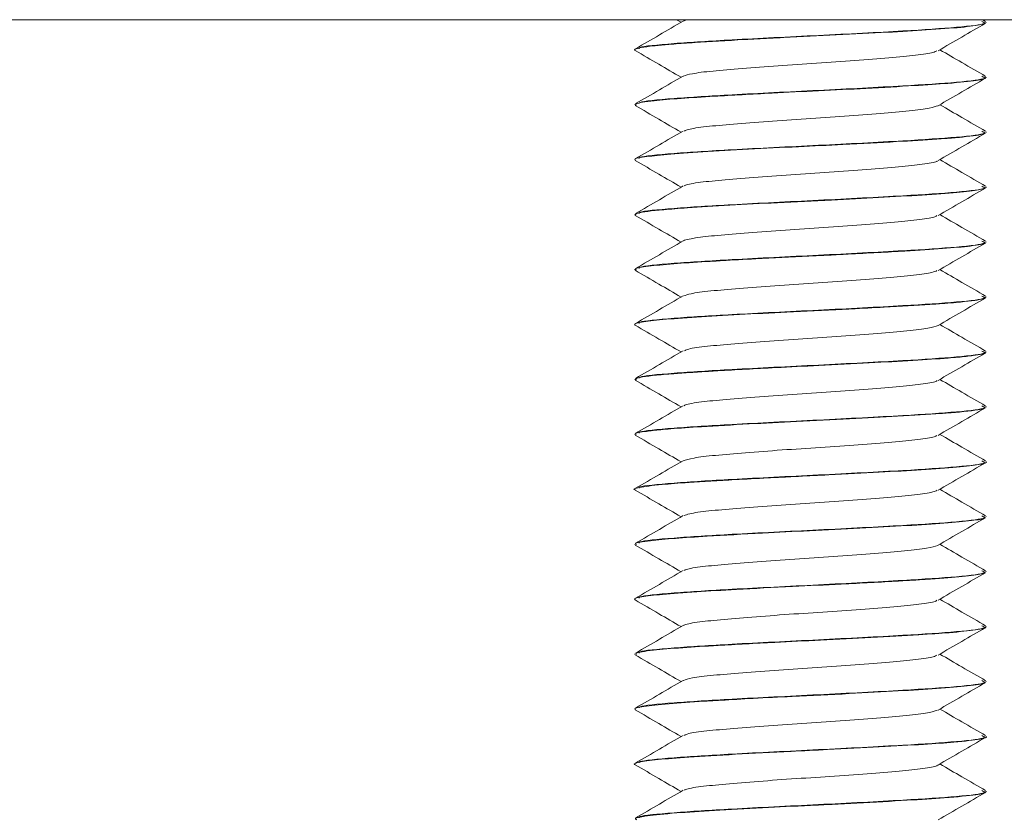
# Model space of a CAD drawing. Header units: millimetres. Extents: x 232 to 1296, y -47 to 1176.
# Tile 30 of 32: x 1005 to 1028, y 648 to 666. Entities that reach past the tile are written whole.
import ezdxf

# ---------------------------------------------------------------- set-up
doc = ezdxf.new("R2010")
doc.units = ezdxf.units.MM

msp = doc.modelspace()

# ---------------------------------------------------------------- linework, layer by layer
at = {"color": 7, "linetype": 'Continuous', "lineweight": 15}
for p, q in [((1042.82, 665.698), (892.82, 665.698)), ((1020.273, 665.698), (1020.375, 665.639)), ((1027.307, 665.659), (1027.24, 665.698)), ((1027.32, 665.634), (1027.32, 665.644)), ((1019.32, 665.019), (1019.32, 665.009)), ((1027.32, 664.384), (1027.32, 664.394)), ((1019.32, 663.769), (1019.32, 663.759)), ((1027.32, 663.134), (1027.32, 663.144)), ((1019.32, 662.519), (1019.32, 662.509)), ((1027.32, 661.884), (1027.32, 661.894)), ((1019.32, 661.269), (1019.32, 661.259)), ((1027.32, 660.634), (1027.32, 660.644)), ((1019.32, 660.019), (1019.32, 660.009)), ((1027.32, 659.384), (1027.32, 659.394)), ((1019.32, 658.769), (1019.32, 658.759)), ((1027.32, 658.134), (1027.32, 658.144)), ((1019.32, 657.519), (1019.32, 657.509)), ((1027.32, 656.884), (1027.32, 656.894)), ((1019.32, 656.269), (1019.32, 656.259)), ((1027.32, 655.634), (1027.32, 655.644)), ((1019.32, 655.019), (1019.32, 655.009)), ((1027.32, 654.384), (1027.32, 654.394)), ((1019.32, 653.769), (1019.32, 653.759)), ((1027.32, 653.134), (1027.32, 653.144)), ((1019.32, 652.519), (1019.32, 652.509)), ((1027.32, 651.884), (1027.32, 651.894)), ((1019.32, 651.269), (1019.32, 651.259)), ((1027.32, 650.634), (1027.32, 650.644)), ((1019.32, 650.019), (1019.32, 650.009)), ((1027.32, 649.384), (1027.32, 649.394)), ((1019.32, 648.769), (1019.32, 648.759)), ((1027.32, 648.134), (1027.32, 648.144))]:
    msp.add_line(p, q, dxfattribs=at)
for points, knots in [([(1020.42, 665.665), (1020.24, 665.561), (1019.88, 665.351), (1019.519, 665.142), (1019.339, 665.038)], [0, 0, 0, 0, 0.499595, 1, 1, 1, 1]), ([(1027.217, 665.66), (1027.256, 665.645), (1027.364, 665.601), (1026.73, 665.525), (1025.417, 665.438), (1023.512, 665.34), (1021.556, 665.244), (1020.144, 665.156), (1019.411, 665.086), (1019.42, 665.048), (1019.422, 665.039)], [0, 0, 0, 0, 0.076375, 0.215323, 0.351891, 0.514586, 0.676367, 0.813284, 0.952054, 1, 1, 1, 1]), ([(1020.554, 665.698), (1020.505, 665.69), (1020.436, 665.679), (1020.437, 665.668), (1020.438, 665.665)], [0, 0, 0, 0, 0.70077, 1, 1, 1, 1]), ([(1019.333, 664.996), (1019.33, 664.997), (1019.276, 665.019), (1019.388, 665.054), (1019.666, 665.094), (1019.865, 665.115), (1019.968, 665.125), (1020.073, 665.134), (1020.296, 665.152), (1020.823, 665.188), (1021.586, 665.233), (1022.302, 665.271), (1022.997, 665.306), (1023.924, 665.35), (1025.046, 665.409), (1026.03, 665.468), (1026.782, 665.523), (1027.251, 665.583), (1027.284, 665.618), (1027.3, 665.634)], [0, 0, 0, 0, 0.005382, 0.104714, 0.167534, 0.189095, 0.200969, 0.213143, 0.232692, 0.287375, 0.390821, 0.437924, 0.463176, 0.556612, 0.651586, 0.734536, 0.829958, 0.923692, 1, 1, 1, 1]), ([(1026.224, 664.991), (1026.404, 665.095), (1026.763, 665.304), (1027.123, 665.512), (1027.302, 665.616)], [0, 0, 0, 0, 0.499761, 1, 1, 1, 1]), ([(1019.329, 664.996), (1019.509, 664.892), (1019.857, 664.69), (1020.206, 664.487), (1020.375, 664.389)], [0, 0, 0, 0, 0.516748, 1, 1, 1, 1]), ([(1026.195, 664.991), (1026.175, 664.978), (1026.122, 664.946), (1025.743, 664.89), (1025.129, 664.833), (1024.342, 664.771), (1023.462, 664.71), (1022.569, 664.652), (1021.746, 664.589), (1021.069, 664.531), (1020.59, 664.472), (1020.48, 664.433), (1020.428, 664.414)], [0, 0, 0, 0, 0.066202, 0.171916, 0.275267, 0.380771, 0.485627, 0.589397, 0.695229, 0.798811, 0.903905, 1, 1, 1, 1]), ([(1027.307, 664.409), (1027.127, 664.513), (1026.78, 664.715), (1026.432, 664.917), (1026.265, 665.014)], [0, 0, 0, 0, 0.517497, 1, 1, 1, 1]), ([(1019.353, 663.746), (1019.342, 663.759), (1019.311, 663.793), (1019.672, 663.85), (1020.322, 663.907), (1021.221, 663.962), (1022.312, 664.023), (1023.515, 664.081), (1024.64, 664.137), (1025.664, 664.196), (1026.553, 664.253), (1027.104, 664.313), (1027.337, 664.358), (1027.302, 664.38), (1027.294, 664.384)], [0, 0, 0, 0, 0.0637754, 0.1683769, 0.2529573, 0.3303089, 0.4416387, 0.5244235, 0.6104611, 0.7065876, 0.7904749, 0.8943939, 0.9781094, 1, 1, 1, 1]), ([(1020.42, 664.415), (1020.24, 664.311), (1019.88, 664.101), (1019.519, 663.892), (1019.339, 663.788)], [0, 0, 0, 0, 0.499594, 1, 1, 1, 1]), ([(1027.217, 664.41), (1027.256, 664.395), (1027.364, 664.351), (1026.73, 664.275), (1025.417, 664.188), (1023.512, 664.09), (1021.556, 663.994), (1020.144, 663.906), (1019.411, 663.836), (1019.42, 663.798), (1019.422, 663.789)], [0, 0, 0, 0, 0.0763754, 0.2153235, 0.3518906, 0.5145863, 0.676367, 0.8132844, 0.9520543, 1, 1, 1, 1]), ([(1026.224, 663.741), (1026.404, 663.845), (1026.763, 664.054), (1027.123, 664.262), (1027.302, 664.366)], [0, 0, 0, 0, 0.499761, 1, 1, 1, 1]), ([(1019.329, 663.746), (1019.509, 663.642), (1019.857, 663.44), (1020.206, 663.237), (1020.375, 663.139)], [0, 0, 0, 0, 0.516749, 1, 1, 1, 1]), ([(1026.216, 663.742), (1026.167, 663.723), (1026.066, 663.684), (1025.597, 663.624), (1024.928, 663.567), (1024.11, 663.504), (1023.218, 663.445), (1022.336, 663.385), (1021.543, 663.322), (1020.92, 663.266), (1020.531, 663.21), (1020.472, 663.177), (1020.449, 663.165)], [0, 0, 0, 0, 0.095854, 0.201092, 0.304581, 0.410399, 0.514327, 0.619011, 0.72461, 0.827947, 0.933596, 1, 1, 1, 1]), ([(1027.307, 663.159), (1027.127, 663.263), (1026.78, 663.465), (1026.432, 663.667), (1026.265, 663.764)], [0, 0, 0, 0, 0.517497, 1, 1, 1, 1]), ([(1019.338, 662.509), (1019.332, 662.511), (1019.282, 662.533), (1019.503, 662.574), (1020.018, 662.634), (1020.839, 662.689), (1021.879, 662.75), (1022.994, 662.807), (1024.162, 662.861), (1025.268, 662.922), (1026.003, 662.967), (1026.357, 662.993), (1026.463, 663.001), (1026.515, 663.005), (1026.538, 663.007), (1026.547, 663.008), (1026.55, 663.008), (1026.551, 663.008), (1026.551, 663.008), (1026.551, 663.008), (1026.551, 663.008), (1026.551, 663.008), (1026.551, 663.008), (1026.551, 663.008), (1026.553, 663.008), (1026.581, 663.01), (1026.662, 663.017), (1026.981, 663.048), (1027.295, 663.089), (1027.287, 663.123), (1027.285, 663.134)], [0, 0, 0, 0, 0.01268, 0.107197, 0.196399, 0.289776, 0.385371, 0.478134, 0.559034, 0.662861, 0.755014, 0.778127, 0.789685, 0.795464, 0.798354, 0.799076, 0.799257, 0.799347, 0.799392, 0.799395, 0.799396, 0.799397, 0.7994, 0.799405, 0.799494, 0.79987, 0.811223, 0.83261, 0.945853, 1, 1, 1, 1]), ([(1020.42, 663.165), (1020.24, 663.061), (1019.88, 662.851), (1019.519, 662.642), (1019.339, 662.538)], [0, 0, 0, 0, 0.499595, 1, 1, 1, 1]), ([(1027.217, 663.16), (1027.256, 663.145), (1027.364, 663.101), (1026.73, 663.025), (1025.417, 662.938), (1023.512, 662.84), (1021.556, 662.744), (1020.144, 662.656), (1019.411, 662.586), (1019.42, 662.548), (1019.422, 662.539)], [0, 0, 0, 0, 0.076375, 0.215324, 0.351891, 0.514586, 0.676367, 0.813284, 0.952054, 1, 1, 1, 1]), ([(1026.224, 662.491), (1026.404, 662.595), (1026.763, 662.804), (1027.123, 663.012), (1027.302, 663.116)], [0, 0, 0, 0, 0.499761, 1, 1, 1, 1]), ([(1027.307, 661.909), (1027.127, 662.013), (1026.78, 662.215), (1026.432, 662.417), (1026.265, 662.514)], [0, 0, 0, 0, 0.517497, 1, 1, 1, 1]), ([(1019.329, 662.496), (1019.509, 662.392), (1019.857, 662.19), (1020.206, 661.987), (1020.375, 661.889)], [0, 0, 0, 0, 0.516749, 1, 1, 1, 1]), ([(1026.207, 662.49), (1026.207, 662.487), (1026.206, 662.465), (1025.948, 662.418), (1025.44, 662.359), (1024.716, 662.3), (1023.872, 662.237), (1022.974, 662.18), (1022.11, 662.118), (1021.352, 662.057), (1020.789, 661.999), (1020.478, 661.949), (1020.455, 661.922), (1020.45, 661.915)], [0, 0, 0, 0, 0.016896, 0.122899, 0.227601, 0.332081, 0.438144, 0.541827, 0.647537, 0.752836, 0.856785, 0.962923, 1, 1, 1, 1]), ([(1019.329, 661.246), (1019.333, 661.263), (1019.343, 661.305), (1019.814, 661.365), (1020.569, 661.422), (1021.445, 661.475), (1022.583, 661.537), (1023.763, 661.592), (1024.903, 661.651), (1025.902, 661.71), (1026.688, 661.765), (1027.218, 661.826), (1027.283, 661.865), (1027.317, 661.884)], [0, 0, 0, 0, 0.083089, 0.202202, 0.26851, 0.361709, 0.45139, 0.547628, 0.63402, 0.724826, 0.817055, 0.906751, 1, 1, 1, 1]), ([(1020.42, 661.915), (1020.24, 661.811), (1019.88, 661.601), (1019.519, 661.392), (1019.339, 661.288)], [0, 0, 0, 0, 0.499595, 1, 1, 1, 1]), ([(1027.217, 661.91), (1027.256, 661.895), (1027.364, 661.851), (1026.73, 661.775), (1025.417, 661.688), (1023.512, 661.59), (1021.556, 661.494), (1020.144, 661.406), (1019.411, 661.336), (1019.42, 661.298), (1019.422, 661.289)], [0, 0, 0, 0, 0.076375, 0.215324, 0.351891, 0.514586, 0.676367, 0.813284, 0.952054, 1, 1, 1, 1]), ([(1026.224, 661.241), (1026.404, 661.345), (1026.763, 661.554), (1027.123, 661.762), (1027.302, 661.866)], [0, 0, 0, 0, 0.499761, 1, 1, 1, 1]), ([(1019.329, 661.246), (1019.509, 661.142), (1019.857, 660.94), (1020.206, 660.737), (1020.375, 660.639)], [0, 0, 0, 0, 0.516749, 1, 1, 1, 1]), ([(1026.193, 661.24), (1026.185, 661.232), (1026.158, 661.204), (1025.833, 661.151), (1025.26, 661.094), (1024.497, 661.033), (1023.63, 660.971), (1022.732, 660.914), (1021.892, 660.85), (1021.174, 660.792), (1020.678, 660.732), (1020.429, 660.688), (1020.429, 660.667), (1020.429, 660.665)], [0, 0, 0, 0, 0.046171, 0.152301, 0.25618, 0.361558, 0.467199, 0.570909, 0.67699, 0.781359, 0.886166, 0.992126, 1, 1, 1, 1]), ([(1027.307, 660.659), (1027.127, 660.763), (1026.78, 660.965), (1026.432, 661.167), (1026.265, 661.264)], [0, 0, 0, 0, 0.517497, 1, 1, 1, 1]), ([(1019.356, 660.009), (1019.347, 660.015), (1019.308, 660.041), (1019.587, 660.087), (1020.147, 660.144), (1020.779, 660.184), (1021.419, 660.223), (1022.183, 660.265), (1023.026, 660.308), (1023.734, 660.341), (1024.492, 660.38), (1025.427, 660.431), (1026.376, 660.49), (1027.023, 660.551), (1027.326, 660.6), (1027.297, 660.628), (1027.29, 660.634)], [0, 0, 0, 0, 0.0322, 0.126589, 0.216571, 0.297771, 0.332484, 0.399602, 0.497081, 0.533477, 0.569059, 0.680622, 0.770421, 0.863692, 0.967543, 1, 1, 1, 1]), ([(1020.42, 660.665), (1020.24, 660.561), (1019.88, 660.351), (1019.519, 660.142), (1019.339, 660.038)], [0, 0, 0, 0, 0.499595, 1, 1, 1, 1]), ([(1027.217, 660.66), (1027.256, 660.645), (1027.364, 660.601), (1026.73, 660.525), (1025.417, 660.438), (1023.512, 660.34), (1021.556, 660.244), (1020.144, 660.156), (1019.411, 660.086), (1019.42, 660.048), (1019.422, 660.039)], [0, 0, 0, 0, 0.076375, 0.215323, 0.351891, 0.514586, 0.676367, 0.813284, 0.952054, 1, 1, 1, 1]), ([(1026.224, 659.991), (1026.404, 660.095), (1026.763, 660.304), (1027.123, 660.512), (1027.302, 660.616)], [0, 0, 0, 0, 0.499761, 1, 1, 1, 1]), ([(1019.329, 659.996), (1019.509, 659.892), (1019.857, 659.69), (1020.206, 659.487), (1020.375, 659.389)], [0, 0, 0, 0, 0.516749, 1, 1, 1, 1]), ([(1026.199, 659.991), (1026.172, 659.977), (1026.105, 659.942), (1025.699, 659.885), (1025.067, 659.828), (1024.269, 659.765), (1023.385, 659.705), (1022.495, 659.647), (1021.681, 659.583), (1021.021, 659.527), (1020.571, 659.468), (1020.479, 659.431), (1020.437, 659.414)], [0, 0, 0, 0, 0.075526, 0.181133, 0.284471, 0.390117, 0.494699, 0.598724, 0.704526, 0.807974, 0.913285, 1, 1, 1, 1]), ([(1027.307, 659.409), (1027.127, 659.513), (1026.78, 659.715), (1026.432, 659.917), (1026.265, 660.014)], [0, 0, 0, 0, 0.517497, 1, 1, 1, 1]), ([(1019.335, 658.746), (1019.33, 658.748), (1019.285, 658.771), (1019.419, 658.813), (1019.91, 658.875), (1020.689, 658.93), (1021.671, 658.987), (1022.613, 659.038), (1023.343, 659.073), (1023.832, 659.096), (1024.372, 659.124), (1025.152, 659.165), (1025.87, 659.209), (1026.373, 659.243), (1026.842, 659.282), (1027.252, 659.33), (1027.287, 659.369), (1027.301, 659.384)], [0, 0, 0, 0, 0.011646, 0.108454, 0.199968, 0.290293, 0.380621, 0.468307, 0.516624, 0.551391, 0.583034, 0.645226, 0.743586, 0.781912, 0.81547, 0.926721, 1, 1, 1, 1]), ([(1020.42, 659.415), (1020.24, 659.311), (1019.88, 659.101), (1019.519, 658.892), (1019.339, 658.788)], [0, 0, 0, 0, 0.499594, 1, 1, 1, 1]), ([(1027.217, 659.41), (1027.256, 659.395), (1027.364, 659.351), (1026.73, 659.275), (1025.417, 659.188), (1023.512, 659.09), (1021.556, 658.994), (1020.144, 658.906), (1019.411, 658.836), (1019.42, 658.798), (1019.422, 658.789)], [0, 0, 0, 0, 0.076375, 0.215324, 0.351891, 0.514586, 0.676367, 0.813284, 0.952054, 1, 1, 1, 1]), ([(1026.224, 658.741), (1026.404, 658.845), (1026.763, 659.054), (1027.123, 659.262), (1027.302, 659.366)], [0, 0, 0, 0, 0.499761, 1, 1, 1, 1]), ([(1019.329, 658.746), (1019.509, 658.642), (1019.857, 658.44), (1020.206, 658.237), (1020.375, 658.139)], [0, 0, 0, 0, 0.516749, 1, 1, 1, 1]), ([(1026.224, 658.741), (1026.165, 658.721), (1026.045, 658.68), (1025.547, 658.619), (1024.863, 658.562), (1024.036, 658.498), (1023.141, 658.441), (1022.264, 658.38), (1021.481, 658.317), (1020.877, 658.261), (1020.514, 658.207), (1020.468, 658.176), (1020.452, 658.165)], [0, 0, 0, 0, 0.104172, 0.209304, 0.313069, 0.419028, 0.522842, 0.627911, 0.73348, 0.836972, 0.94284, 1, 1, 1, 1]), ([(1027.307, 658.159), (1027.127, 658.263), (1026.78, 658.465), (1026.432, 658.667), (1026.265, 658.764)], [0, 0, 0, 0, 0.517497, 1, 1, 1, 1]), ([(1019.354, 657.496), (1019.344, 657.51), (1019.315, 657.55), (1019.696, 657.601), (1020.085, 657.635), (1020.188, 657.643), (1020.203, 657.644), (1020.208, 657.645), (1020.208, 657.645), (1020.208, 657.645), (1020.208, 657.645), (1020.208, 657.645), (1020.209, 657.645), (1020.211, 657.645), (1020.217, 657.646), (1020.23, 657.647), (1020.256, 657.649), (1020.311, 657.653), (1020.483, 657.665), (1020.777, 657.684), (1021.452, 657.725), (1022.375, 657.776), (1023.574, 657.833), (1024.659, 657.887), (1025.676, 657.947), (1026.315, 657.987), (1026.753, 658.025), (1027.103, 658.064), (1027.336, 658.103), (1027.295, 658.128), (1027.286, 658.134)], [0, 0, 0, 0, 0.070099, 0.193561, 0.226783, 0.230527, 0.232445, 0.232476, 0.23249, 0.232494, 0.232496, 0.232498, 0.232509, 0.232596, 0.233295, 0.234693, 0.237488, 0.243078, 0.254259, 0.297931, 0.337167, 0.448533, 0.525001, 0.616601, 0.704003, 0.790609, 0.820801, 0.879166, 0.971874, 1, 1, 1, 1]), ([(1020.42, 658.165), (1020.24, 658.061), (1019.88, 657.851), (1019.519, 657.642), (1019.339, 657.538)], [0, 0, 0, 0, 0.499594, 1, 1, 1, 1]), ([(1027.217, 658.16), (1027.256, 658.145), (1027.364, 658.101), (1026.73, 658.025), (1025.417, 657.938), (1023.512, 657.84), (1021.556, 657.744), (1020.144, 657.656), (1019.411, 657.586), (1019.42, 657.548), (1019.422, 657.539)], [0, 0, 0, 0, 0.0763754, 0.2153235, 0.3518906, 0.5145863, 0.676367, 0.8132844, 0.9520543, 1, 1, 1, 1]), ([(1026.224, 657.491), (1026.404, 657.595), (1026.763, 657.804), (1027.123, 658.012), (1027.302, 658.116)], [0, 0, 0, 0, 0.499761, 1, 1, 1, 1]), ([(1019.329, 657.496), (1019.509, 657.392), (1019.857, 657.19), (1020.206, 656.987), (1020.375, 656.889)], [0, 0, 0, 0, 0.516749, 1, 1, 1, 1]), ([(1026.2, 657.49), (1026.199, 657.486), (1026.191, 657.461), (1025.914, 657.413), (1025.385, 657.354), (1024.648, 657.295), (1023.796, 657.232), (1022.897, 657.175), (1022.04, 657.112), (1021.294, 657.052), (1020.752, 656.994), (1020.462, 656.945), (1020.448, 656.92), (1020.445, 656.915)], [0, 0, 0, 0, 0.02609, 0.132175, 0.236563, 0.341362, 0.447333, 0.550965, 0.656834, 0.761872, 0.86604, 0.972164, 1, 1, 1, 1]), ([(1027.307, 656.909), (1027.127, 657.013), (1026.78, 657.215), (1026.432, 657.417), (1026.265, 657.514)], [0, 0, 0, 0, 0.5174965, 1, 1, 1, 1]), ([(1020.42, 656.915), (1020.24, 656.811), (1019.88, 656.601), (1019.519, 656.392), (1019.339, 656.288)], [0, 0, 0, 0, 0.499594, 1, 1, 1, 1]), ([(1027.217, 656.91), (1027.256, 656.895), (1027.364, 656.851), (1026.73, 656.775), (1025.417, 656.688), (1023.512, 656.59), (1021.556, 656.494), (1020.144, 656.406), (1019.411, 656.336), (1019.42, 656.298), (1019.422, 656.289)], [0, 0, 0, 0, 0.076375, 0.215324, 0.351891, 0.514586, 0.676367, 0.813284, 0.952054, 1, 1, 1, 1]), ([(1019.352, 656.259), (1019.342, 656.264), (1019.299, 656.288), (1019.514, 656.325), (1019.843, 656.364), (1020.248, 656.4), (1020.873, 656.441), (1021.862, 656.498), (1023.033, 656.559), (1024.21, 656.614), (1025.355, 656.677), (1026.067, 656.721), (1026.416, 656.747), (1026.49, 656.753), (1026.511, 656.755), (1026.514, 656.755), (1026.515, 656.755), (1026.515, 656.755), (1026.515, 656.755), (1026.515, 656.755), (1026.515, 656.755), (1026.516, 656.755), (1026.518, 656.755), (1026.543, 656.757), (1026.61, 656.763), (1026.953, 656.794), (1027.291, 656.837), (1027.288, 656.873), (1027.287, 656.884)], [0, 0, 0, 0, 0.025281, 0.117138, 0.175332, 0.207793, 0.287551, 0.386952, 0.474879, 0.571535, 0.665039, 0.765043, 0.786638, 0.793307, 0.794544, 0.794686, 0.794757, 0.794758, 0.794759, 0.794762, 0.794768, 0.794818, 0.794943, 0.795786, 0.804608, 0.822148, 0.944699, 1, 1, 1, 1]), ([(1026.224, 656.241), (1026.404, 656.345), (1026.763, 656.554), (1027.123, 656.762), (1027.302, 656.866)], [0, 0, 0, 0, 0.499761, 1, 1, 1, 1]), ([(1019.329, 656.246), (1019.509, 656.142), (1019.857, 655.94), (1020.206, 655.737), (1020.375, 655.639)], [0, 0, 0, 0, 0.516749, 1, 1, 1, 1]), ([(1026.193, 656.241), (1026.18, 656.23), (1026.142, 656.2), (1025.793, 656.146), (1025.201, 656.089), (1024.426, 656.027), (1023.553, 655.966), (1022.657, 655.909), (1021.823, 655.845), (1021.129, 655.787), (1020.616, 655.726), (1020.486, 655.685), (1020.42, 655.665)], [0, 0, 0, 0, 0.055425, 0.16145, 0.265118, 0.370641, 0.476007, 0.579776, 0.68583, 0.789869, 0.894894, 1, 1, 1, 1]), ([(1027.307, 655.659), (1027.127, 655.763), (1026.78, 655.965), (1026.432, 656.167), (1026.265, 656.264)], [0, 0, 0, 0, 0.517497, 1, 1, 1, 1]), ([(1019.335, 654.996), (1019.332, 654.997), (1019.252, 655.017), (1019.405, 655.056), (1019.827, 655.117), (1020.595, 655.174), (1021.442, 655.225), (1022.172, 655.264), (1022.558, 655.284), (1022.697, 655.291), (1022.762, 655.294), (1022.79, 655.296), (1022.884, 655.3), (1023.2, 655.316), (1023.904, 655.349), (1024.885, 655.4), (1025.896, 655.46), (1026.687, 655.515), (1027.114, 655.564), (1027.271, 655.604), (1027.345, 655.622), (1027.313, 655.633), (1027.309, 655.634)], [0, 0, 0, 0, 0.0038, 0.09301, 0.196862, 0.272657, 0.372006, 0.434106, 0.453276, 0.464496, 0.467125, 0.468675, 0.471175, 0.489369, 0.542999, 0.6355, 0.723154, 0.816146, 0.907576, 0.948455, 0.99428, 1, 1, 1, 1]), ([(1020.42, 655.665), (1020.24, 655.561), (1019.88, 655.351), (1019.519, 655.142), (1019.339, 655.038)], [0, 0, 0, 0, 0.499594, 1, 1, 1, 1]), ([(1027.217, 655.66), (1027.256, 655.645), (1027.364, 655.601), (1026.73, 655.525), (1025.417, 655.438), (1023.512, 655.34), (1021.556, 655.244), (1020.144, 655.156), (1019.411, 655.086), (1019.42, 655.048), (1019.422, 655.039)], [0, 0, 0, 0, 0.076375, 0.215324, 0.351891, 0.514586, 0.676367, 0.813284, 0.952054, 1, 1, 1, 1]), ([(1026.224, 654.991), (1026.404, 655.095), (1026.763, 655.304), (1027.123, 655.512), (1027.302, 655.616)], [0, 0, 0, 0, 0.499761, 1, 1, 1, 1]), ([(1019.329, 654.996), (1019.509, 654.892), (1019.857, 654.69), (1020.206, 654.487), (1020.375, 654.389)], [0, 0, 0, 0, 0.516749, 1, 1, 1, 1]), ([(1026.206, 654.991), (1026.169, 654.975), (1026.087, 654.939), (1025.653, 654.88), (1025.004, 654.823), (1024.196, 654.76), (1023.308, 654.701), (1022.422, 654.642), (1021.617, 654.578), (1020.974, 654.522), (1020.552, 654.464), (1020.476, 654.429), (1020.444, 654.415)], [0, 0, 0, 0, 0.084872, 0.190333, 0.293709, 0.399458, 0.503729, 0.608059, 0.713792, 0.817157, 0.922647, 1, 1, 1, 1]), ([(1027.307, 654.409), (1027.127, 654.513), (1026.78, 654.715), (1026.432, 654.917), (1026.265, 655.014)], [0, 0, 0, 0, 0.517497, 1, 1, 1, 1]), ([(1019.36, 653.759), (1019.349, 653.765), (1019.301, 653.793), (1019.608, 653.84), (1020.194, 653.897), (1021.047, 653.951), (1022.11, 654.013), (1023.324, 654.072), (1024.464, 654.127), (1025.525, 654.187), (1026.413, 654.243), (1027.015, 654.3), (1027.318, 654.349), (1027.286, 654.376), (1027.276, 654.384)], [0, 0, 0, 0, 0.031776, 0.136213, 0.220917, 0.300182, 0.412068, 0.498314, 0.590512, 0.683974, 0.774482, 0.868639, 0.958277, 1, 1, 1, 1]), ([(1020.42, 654.415), (1020.24, 654.311), (1019.88, 654.101), (1019.519, 653.892), (1019.339, 653.788)], [0, 0, 0, 0, 0.499595, 1, 1, 1, 1]), ([(1027.217, 654.41), (1027.256, 654.395), (1027.364, 654.351), (1026.73, 654.275), (1025.417, 654.188), (1023.512, 654.09), (1021.556, 653.994), (1020.144, 653.906), (1019.411, 653.836), (1019.42, 653.798), (1019.422, 653.789)], [0, 0, 0, 0, 0.0763754, 0.2153235, 0.3518906, 0.5145863, 0.676367, 0.8132844, 0.9520543, 1, 1, 1, 1]), ([(1026.224, 653.741), (1026.404, 653.845), (1026.763, 654.054), (1027.123, 654.262), (1027.302, 654.366)], [0, 0, 0, 0, 0.499761, 1, 1, 1, 1]), ([(1019.329, 653.746), (1019.509, 653.642), (1019.857, 653.44), (1020.206, 653.237), (1020.375, 653.139)], [0, 0, 0, 0, 0.516749, 1, 1, 1, 1]), ([(1026.217, 653.737), (1026.15, 653.716), (1026.015, 653.675), (1025.495, 653.614), (1024.796, 653.556), (1023.96, 653.493), (1023.064, 653.436), (1022.193, 653.374), (1021.421, 653.312), (1020.835, 653.255), (1020.497, 653.203), (1020.463, 653.174), (1020.452, 653.165)], [0, 0, 0, 0, 0.106514, 0.212212, 0.31701, 0.423789, 0.528244, 0.634375, 0.740587, 0.84499, 0.951753, 1, 1, 1, 1]), ([(1027.307, 653.159), (1027.127, 653.263), (1026.78, 653.465), (1026.432, 653.667), (1026.265, 653.764)], [0, 0, 0, 0, 0.517497, 1, 1, 1, 1]), ([(1019.333, 652.496), (1019.329, 652.498), (1019.286, 652.521), (1019.418, 652.562), (1019.914, 652.625), (1020.671, 652.679), (1021.685, 652.739), (1022.834, 652.799), (1024.122, 652.86), (1025.071, 652.911), (1025.712, 652.95), (1026.241, 652.983), (1026.819, 653.028), (1027.257, 653.084), (1027.284, 653.119), (1027.296, 653.134)], [0, 0, 0, 0, 0.0107584, 0.1099778, 0.1992228, 0.2911173, 0.3747103, 0.4786054, 0.5652141, 0.6734392, 0.7103314, 0.7449115, 0.8349704, 0.9264931, 1, 1, 1, 1]), ([(1020.42, 653.165), (1020.24, 653.061), (1019.88, 652.851), (1019.519, 652.642), (1019.339, 652.538)], [0, 0, 0, 0, 0.499594, 1, 1, 1, 1]), ([(1027.217, 653.16), (1027.256, 653.145), (1027.364, 653.101), (1026.73, 653.025), (1025.417, 652.938), (1023.512, 652.84), (1021.556, 652.744), (1020.144, 652.656), (1019.411, 652.586), (1019.42, 652.548), (1019.422, 652.539)], [0, 0, 0, 0, 0.076375, 0.215324, 0.351891, 0.514586, 0.676367, 0.813284, 0.952054, 1, 1, 1, 1]), ([(1026.224, 652.491), (1026.404, 652.595), (1026.763, 652.804), (1027.123, 653.012), (1027.302, 653.116)], [0, 0, 0, 0, 0.499761, 1, 1, 1, 1]), ([(1019.329, 652.496), (1019.509, 652.392), (1019.857, 652.19), (1020.206, 651.987), (1020.375, 651.889)], [0, 0, 0, 0, 0.516749, 1, 1, 1, 1]), ([(1026.196, 652.49), (1026.192, 652.484), (1026.176, 652.458), (1025.878, 652.408), (1025.328, 652.35), (1024.579, 652.289), (1023.72, 652.227), (1022.821, 652.17), (1021.972, 652.107), (1021.238, 652.047), (1020.717, 651.988), (1020.447, 651.942), (1020.44, 651.919), (1020.439, 651.915)], [0, 0, 0, 0, 0.035316, 0.141445, 0.245567, 0.350654, 0.456496, 0.560131, 0.66612, 0.770862, 0.875302, 0.981374, 1, 1, 1, 1]), ([(1027.307, 651.909), (1027.127, 652.013), (1026.78, 652.215), (1026.432, 652.417), (1026.265, 652.514)], [0, 0, 0, 0, 0.517497, 1, 1, 1, 1]), ([(1020.42, 651.915), (1020.24, 651.811), (1019.88, 651.601), (1019.519, 651.392), (1019.339, 651.288)], [0, 0, 0, 0, 0.499594, 1, 1, 1, 1]), ([(1019.363, 651.259), (1019.354, 651.268), (1019.323, 651.298), (1019.68, 651.35), (1020.348, 651.408), (1021.288, 651.466), (1022.383, 651.527), (1023.594, 651.584), (1024.74, 651.642), (1025.746, 651.701), (1026.572, 651.755), (1027.106, 651.813), (1027.348, 651.858), (1027.302, 651.88), (1027.294, 651.884)], [0, 0, 0, 0, 0.043969, 0.148454, 0.241466, 0.324033, 0.434964, 0.517961, 0.61183, 0.711213, 0.789625, 0.888039, 0.980939, 1, 1, 1, 1]), ([(1027.217, 651.91), (1027.256, 651.895), (1027.364, 651.851), (1026.73, 651.775), (1025.417, 651.688), (1023.512, 651.59), (1021.556, 651.494), (1020.144, 651.406), (1019.411, 651.336), (1019.42, 651.298), (1019.422, 651.289)], [0, 0, 0, 0, 0.076375, 0.215324, 0.351891, 0.514586, 0.676367, 0.813284, 0.952054, 1, 1, 1, 1]), ([(1026.224, 651.241), (1026.404, 651.345), (1026.763, 651.554), (1027.123, 651.762), (1027.302, 651.866)], [0, 0, 0, 0, 0.499761, 1, 1, 1, 1]), ([(1019.329, 651.246), (1019.509, 651.142), (1019.857, 650.94), (1020.206, 650.737), (1020.375, 650.639)], [0, 0, 0, 0, 0.516749, 1, 1, 1, 1]), ([(1026.195, 651.241), (1026.175, 651.229), (1026.125, 651.196), (1025.75, 651.141), (1025.14, 651.084), (1024.354, 651.022), (1023.476, 650.961), (1022.582, 650.903), (1021.757, 650.84), (1021.078, 650.782), (1020.593, 650.722), (1020.481, 650.683), (1020.427, 650.664)], [0, 0, 0, 0, 0.064596, 0.170324, 0.273684, 0.379158, 0.484059, 0.587789, 0.693623, 0.797233, 0.902285, 1, 1, 1, 1]), ([(1027.307, 650.659), (1027.127, 650.763), (1026.78, 650.965), (1026.432, 651.167), (1026.265, 651.264)], [0, 0, 0, 0, 0.517497, 1, 1, 1, 1]), ([(1019.335, 650.009), (1019.33, 650.011), (1019.289, 650.033), (1019.5, 650.075), (1020.029, 650.135), (1020.641, 650.176), (1021.071, 650.202), (1021.429, 650.223), (1022.041, 650.258), (1023.027, 650.308), (1024.182, 650.362), (1025.317, 650.425), (1026.255, 650.482), (1026.954, 650.542), (1027.304, 650.595), (1027.294, 650.625), (1027.292, 650.634)], [0, 0, 0, 0, 0.011802, 0.103423, 0.202849, 0.292958, 0.3069, 0.330376, 0.394573, 0.467134, 0.57049, 0.666454, 0.754985, 0.850861, 0.954823, 1, 1, 1, 1]), ([(1020.42, 650.665), (1020.24, 650.561), (1019.88, 650.351), (1019.519, 650.142), (1019.339, 650.038)], [0, 0, 0, 0, 0.499595, 1, 1, 1, 1]), ([(1027.217, 650.66), (1027.256, 650.645), (1027.364, 650.601), (1026.73, 650.525), (1025.417, 650.438), (1023.512, 650.34), (1021.556, 650.244), (1020.144, 650.156), (1019.411, 650.086), (1019.42, 650.048), (1019.422, 650.039)], [0, 0, 0, 0, 0.076375, 0.215324, 0.351891, 0.514586, 0.676367, 0.813284, 0.952054, 1, 1, 1, 1]), ([(1026.224, 649.991), (1026.404, 650.095), (1026.763, 650.304), (1027.123, 650.512), (1027.302, 650.616)], [0, 0, 0, 0, 0.499761, 1, 1, 1, 1]), ([(1019.329, 649.996), (1019.509, 649.892), (1019.857, 649.69), (1020.206, 649.487), (1020.375, 649.389)], [0, 0, 0, 0, 0.516749, 1, 1, 1, 1]), ([(1026.214, 649.992), (1026.168, 649.973), (1026.069, 649.935), (1025.605, 649.875), (1024.939, 649.818), (1024.123, 649.755), (1023.231, 649.696), (1022.349, 649.636), (1021.554, 649.573), (1020.928, 649.517), (1020.534, 649.461), (1020.473, 649.428), (1020.449, 649.415)], [0, 0, 0, 0, 0.094237, 0.199512, 0.30298, 0.408791, 0.512764, 0.617399, 0.723022, 0.826359, 0.931988, 1, 1, 1, 1]), ([(1027.307, 649.409), (1027.127, 649.513), (1026.78, 649.715), (1026.432, 649.917), (1026.265, 650.014)], [0, 0, 0, 0, 0.517497, 1, 1, 1, 1]), ([(1019.333, 648.746), (1019.331, 648.747), (1019.293, 648.756), (1019.33, 648.774), (1019.431, 648.813), (1019.798, 648.863), (1020.547, 648.922), (1021.59, 648.984), (1022.713, 649.043), (1023.84, 649.096), (1024.899, 649.151), (1025.879, 649.209), (1026.711, 649.265), (1027.169, 649.326), (1027.363, 649.365), (1027.312, 649.383), (1027.308, 649.384)], [0, 0, 0, 0, 0.002753, 0.045537, 0.091128, 0.184345, 0.272586, 0.373098, 0.475972, 0.541051, 0.635804, 0.728134, 0.80751, 0.917633, 0.993831, 1, 1, 1, 1]), ([(1020.42, 649.415), (1020.24, 649.311), (1019.88, 649.101), (1019.519, 648.892), (1019.339, 648.788)], [0, 0, 0, 0, 0.499594, 1, 1, 1, 1]), ([(1027.217, 649.41), (1027.256, 649.395), (1027.364, 649.351), (1026.73, 649.275), (1025.417, 649.188), (1023.512, 649.09), (1021.556, 648.994), (1020.144, 648.906), (1019.411, 648.836), (1019.42, 648.798), (1019.422, 648.789)], [0, 0, 0, 0, 0.0763754, 0.2153235, 0.3518906, 0.5145863, 0.676367, 0.8132844, 0.9520543, 1, 1, 1, 1]), ([(1026.224, 648.741), (1026.404, 648.845), (1026.763, 649.054), (1027.123, 649.262), (1027.302, 649.366)], [0, 0, 0, 0, 0.499761, 1, 1, 1, 1]), ([(1019.329, 648.746), (1019.509, 648.642), (1019.857, 648.44), (1020.206, 648.237), (1020.375, 648.139)], [0, 0, 0, 0, 0.516749, 1, 1, 1, 1]), ([(1026.208, 648.74), (1026.208, 648.738), (1026.209, 648.715), (1025.953, 648.669), (1025.45, 648.61), (1024.727, 648.551), (1023.885, 648.488), (1022.987, 648.431), (1022.122, 648.369), (1021.362, 648.307), (1020.796, 648.25), (1020.481, 648.199), (1020.456, 648.172), (1020.45, 648.165)], [0, 0, 0, 0, 0.015314, 0.121299, 0.226054, 0.330482, 0.436557, 0.540254, 0.645933, 0.751274, 0.855189, 0.961326, 1, 1, 1, 1]), ([(1027.307, 648.159), (1027.127, 648.263), (1026.78, 648.465), (1026.432, 648.667), (1026.265, 648.764)], [0, 0, 0, 0, 0.517497, 1, 1, 1, 1]), ([(1020.42, 648.165), (1020.24, 648.061), (1019.88, 647.851), (1019.519, 647.642), (1019.339, 647.538)], [0, 0, 0, 0, 0.499594, 1, 1, 1, 1]), ([(1019.367, 647.496), (1019.345, 647.507), (1019.313, 647.523), (1019.375, 647.542), (1019.41, 647.551), (1019.431, 647.555), (1019.442, 647.558), (1019.447, 647.559), (1019.448, 647.559), (1019.449, 647.559), (1019.449, 647.559), (1019.449, 647.559), (1019.449, 647.559), (1019.449, 647.559), (1019.449, 647.559), (1019.449, 647.559), (1019.455, 647.56), (1019.47, 647.563), (1019.517, 647.572), (1019.71, 647.601), (1020.197, 647.648), (1021.118, 647.706), (1022.18, 647.766), (1023.117, 647.812), (1023.839, 647.846), (1024.601, 647.885), (1025.515, 647.937), (1026.487, 647.997), (1027.09, 648.059), (1027.334, 648.107), (1027.302, 648.129), (1027.295, 648.134)], [0, 0, 0, 0, 0.0543846, 0.0774279, 0.0897414, 0.0960958, 0.0993224, 0.1001343, 0.100541, 0.1005918, 0.1006174, 0.10063, 0.1006336, 0.100635, 0.1006548, 0.1006954, 0.1010504, 0.1058293, 0.1140549, 0.1408399, 0.2411371, 0.3304015, 0.4247104, 0.5105355, 0.5491182, 0.594023, 0.6921597, 0.7801316, 0.8928402, 0.9770019, 1, 1, 1, 1]), ([(1027.217, 648.16), (1027.256, 648.145), (1027.364, 648.101), (1026.73, 648.025), (1025.417, 647.938), (1023.512, 647.84), (1021.556, 647.744), (1020.144, 647.656), (1019.411, 647.586), (1019.42, 647.548), (1019.422, 647.539)], [0, 0, 0, 0, 0.076375, 0.215324, 0.351891, 0.514586, 0.676367, 0.813284, 0.952054, 1, 1, 1, 1]), ([(1026.224, 647.491), (1026.404, 647.595), (1026.763, 647.804), (1027.123, 648.012), (1027.302, 648.116)], [0, 0, 0, 0, 0.499761, 1, 1, 1, 1])]:
    msp.add_open_spline(points, degree=3, knots=knots, dxfattribs=at)

doc.saveas('drawing.dxf')
